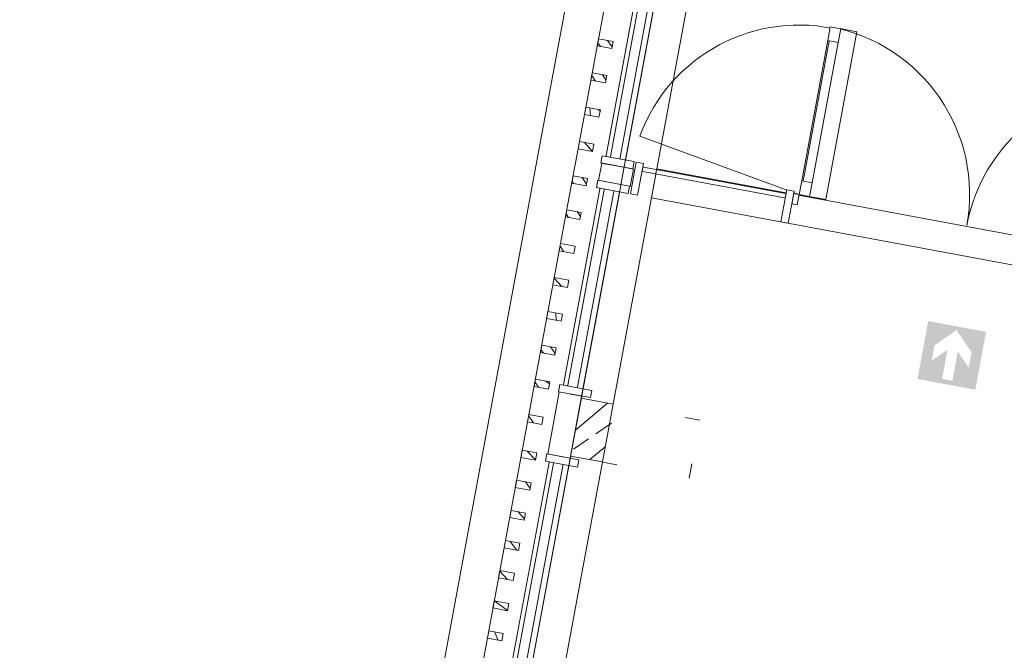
# Model space of a CAD drawing. Header units: metres. Extents: x 0 to 60282398, y -11592309 to 5708004.
# Tile 43 of 136: x 32353338.38 to 32353345.07, y 5707922.8 to 5707927.08. Entities that reach past the tile are written whole.
import ezdxf

# ---------------------------------------------------------------- set-up
doc = ezdxf.new("R2010")
doc.units = ezdxf.units.M
doc.header["$LTSCALE"] = 0.75
doc.set_wipeout_variables(frame=1)
doc.linetypes.add('10417023$0$#9_Achse', pattern=[1.6, 0.00254, -1.59746])
doc.layers.get('0').update_dxf_attribs({"linetype": 'CONTINUOUS'})
for name, color, linetype, lineweight in [('10417023$0$#9_002_GES I Übersicht Erdgeschoss_1_101_Wand Aussen.A', 7, 'CONTINUOUS', 25), ('10417023$0$#9_002_GES I Übersicht Erdgeschoss_1_115_Außentüren', 7, 'CONTINUOUS', 25), ('10417023$0$#9_002_GES I Übersicht Erdgeschoss_1_607b_Brandschutz 1_100', 7, 'CONTINUOUS', 25), ('10417023$0$#9_002_GES I Übersicht Erdgeschoss_1_Neubau_101_Wand Aussen.A', 7, 'CONTINUOUS', 25), ('10417023$0$#9_002_GES I Übersicht Erdgeschoss_1_Neubau_102_Wand Innen.A', 7, 'CONTINUOUS', 25), ('10417023$0$#9_002_GES I Übersicht Erdgeschoss_1_Neubau_104_Decken.A', 7, 'CONTINUOUS', 25), ('10417023$0$#9_002_GES I Übersicht Erdgeschoss_1_Neubau_105_Unterzug.A', 7, 'CONTINUOUS', 25), ('10417023$0$#9_002_GES I Übersicht Erdgeschoss_1_Neubau_115_Außentüren', 7, 'CONTINUOUS', 25), ('10417023$0$#9_002_GES I Übersicht Erdgeschoss_1_Neubau_201_Aussenwandbekleidu', 7, 'CONTINUOUS', 25), ('10417023$0$Keine', 7, 'CONTINUOUS', 13)]:
    doc.layers.add(name, color=color, linetype=linetype, lineweight=lineweight)
pattern_1 = [(134.9999999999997, (0, 0), (0.1060660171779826, 0.1060660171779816), []), (134.9999999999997, (-0.03535533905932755, -0.0353553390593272), (0.1060660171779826, 0.1060660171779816), [])]

# ---------------------------------------------------------------- blocks, each defined once
blk = doc.blocks.new('10417023$0$#9_MKO_LP5_ARC_GES_UP_00_002_P_G_modell (3D)')
at = {"layer": '10417023$0$#9_002_GES I Übersicht Erdgeschoss_1_607b_Brandschutz 1_100', "linetype": 'Continuous', "lineweight": 0, "true_color": 0xff0000}
h = blk.add_hatch(color=1, dxfattribs=at)
h.paths.add_polyline_path([(-32353500.62184951, -5707795.959505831), (-32353500.62184951, -5707796.35950583), (-32353500.22184951, -5707796.35950583), (-32353500.22184951, -5707795.959505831)])
h.paths.add_polyline_path([(-32353500.42184951, -5707795.98450583), (-32353500.29387294, -5707796.113148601), (-32353500.29387294, -5707796.21949579), (-32353500.3863359, -5707796.126551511), (-32353500.3863359, -5707796.32755448), (-32353500.45736313, -5707796.32755448), (-32353500.45736313, -5707796.126551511), (-32353500.54982608, -5707796.21949579), (-32353500.54982608, -5707796.113148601)])
at = {"layer": '10417023$0$#9_002_GES I Übersicht Erdgeschoss_1_115_Außentüren', "color": 1, "linetype": 'Continuous', "lineweight": 13, "true_color": 0xff0000, "flags": 128}
blk.add_lwpolyline([(-32353501.57142614, -5707794.116031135), (-32353501.45695702, -5707794.116031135), (-32353501.45695702, -5707795.274895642), (-32353501.57142614, -5707795.274895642)], dxfattribs=at)
at = {"layer": '10417023$0$#9_002_GES I Übersicht Erdgeschoss_1_115_Außentüren', "color": 1, "linetype": 'Continuous', "lineweight": 13, "true_color": 0xff0000}
blk.add_arc((-32353501.64299652, -5707795.274646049), 1.150451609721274, 86.3106080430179, 170.3879586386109, dxfattribs=at)
at = {"layer": '10417023$0$#9_002_GES I Übersicht Erdgeschoss_1_Neubau_101_Wand Aussen.A', "color": 1, "linetype": 'Continuous', "lineweight": 18, "true_color": 0xff0000}
blk.add_line((-32353502.62381512, -5707797.304142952), (-32353502.62381512, -5707796.904204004), dxfattribs=at)
at = {"layer": '10417023$0$#9_002_GES I Übersicht Erdgeschoss_1_Neubau_101_Wand Aussen.A', "color": 1, "linetype": 'Continuous', "lineweight": 13, "true_color": 0xff0000}
blk.add_line((-32353502.6238152, -5707797.304143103), (-32353502.6238152, -5707802.804142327), dxfattribs=at)
at = {"layer": '10417023$0$#9_002_GES I Übersicht Erdgeschoss_1_Neubau_102_Wand Innen.A', "color": 1, "linetype": 'Continuous', "lineweight": 13, "true_color": 0xff0000}
for p, q in [((-32353498.73422769, -5707795.279576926), (-32353502.62381512, -5707795.279577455)), ((-32353502.62381512, -5707795.279577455), (-32353502.62381512, -5707795.479577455)), ((-32353502.62381512, -5707795.479577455), (-32353498.73422767, -5707795.479576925))]:
    blk.add_line(p, q, dxfattribs=at)
at = {"layer": '10417023$0$#9_002_GES I Übersicht Erdgeschoss_1_Neubau_104_Decken.A', "color": 1, "linetype": 'Continuous', "lineweight": 13, "true_color": 0xff0000, "flags": 128}
for points in [[(-32353502.88381506, -5707792.679515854), (-32353502.88381511, -5707803.129576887), (-32353502.84381653, -5707803.129576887), (-32353502.84381653, -5707809.004576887), (-32353499.08931621, -5707809.004576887), (-32353497.57443247, -5707809.004576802), (-32353497.57443247, -5707810.154576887), (-32353495.52481159, -5707810.154576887), (-32353495.52560609, -5707813.099577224), (-32353472.62422376, -5707813.099576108), (-32353472.62422743, -5707808.219546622), (-32353469.004228, -5707808.219576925), (-32353469.004228, -5707794.11457689), (-32353469.004228, -5707790.779532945), (-32353469.004228, -5707790.559532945), (-32353477.474228, -5707790.559532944), (-32353480.474228, -5707790.559532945), (-32353491.124228, -5707790.559532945), (-32353498.444228, -5707790.559532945), (-32353498.444228, -5707792.679576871)], [(-32353498.22421727, -5707790.559532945), (-32353502.84380439, -5707790.559532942), (-32353502.84380439, -5707813.099576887), (-32353495.47442851, -5707813.099576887), (-32353495.47442851, -5707809.05457689), (-32353482.84109309, -5707809.05457689), (-32353482.84357996, -5707813.099573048), (-32353472.62421726, -5707813.099573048), (-32353472.62421726, -5707811.259577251), (-32353472.62421726, -5707806.979589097), (-32353469.00380439, -5707806.979589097), (-32353469.00380439, -5707790.559532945)]]:
    blk.add_lwpolyline(points, close=True, dxfattribs=at)
at = {"layer": '10417023$0$#9_002_GES I Übersicht Erdgeschoss_1_Neubau_105_Unterzug.A', "color": 1, "linetype": '10417023$0$#9_Achse', "lineweight": 13, "true_color": 0xff0000}
for p, q in [((-32353502.02342233, -5707796.90457689), (-32353502.62381503, -5707796.90457689)), ((-32353502.62381503, -5707796.90457689), (-32353502.62381503, -5707797.30457689)), ((-32353502.02342233, -5707797.30457689), (-32353502.02342233, -5707796.90457689)), ((-32353502.62381503, -5707797.30457689), (-32353502.02342233, -5707797.30457689))]:
    blk.add_line(p, q, dxfattribs=at)
at = {"layer": '10417023$0$#9_002_GES I Übersicht Erdgeschoss_1_Neubau_115_Außentüren', "color": 1, "linetype": 'Continuous', "lineweight": 13, "true_color": 0xff0000}
blk.add_arc((-32353499.32452508, -5707795.274576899), 1.158156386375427, 90.00000018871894, 179.9999999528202, dxfattribs=at)
at = {"color": 1, "linetype": 'Continuous', "lineweight": 5, "true_color": 0xff0000}
blk.add_wipeout([(-32353502.97386374, -5707797.624576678), (-32353502.97386374, -5707795.374576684), (-32353503.43386374, -5707795.374576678), (-32353503.43386374, -5707797.624576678)], dxfattribs=at).dxf.layer = '10417023$0$#9_002_GES I Übersicht Erdgeschoss_1_Neubau_201_Aussenwandbekleidu'
at = {"layer": '10417023$0$#9_002_GES I Übersicht Erdgeschoss_1_Neubau_201_Aussenwandbekleidu', "linetype": 'Continuous', "lineweight": 5, "true_color": 0xff0000}
h = blk.add_hatch(dxfattribs=at)
h.set_pattern_fill('#9_METALL__STAHL_0001', color=1, style=0, pattern_type=2)
h.set_pattern_definition(pattern_1)
h.paths.add_polyline_path([(-32353503.17381512, -5707795.479916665), (-32353503.07381513, -5707795.479916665), (-32353503.07381513, -5707795.429916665), (-32353503.17381512, -5707795.429916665)])
h = blk.add_hatch(dxfattribs=at)
h.set_pattern_fill('#9_METALL__STAHL_0001', color=1, style=0, pattern_type=2)
h.set_pattern_definition(pattern_1)
h.paths.add_polyline_path([(-32353503.17381512, -5707795.71399428), (-32353503.07381513, -5707795.71399428), (-32353503.07381513, -5707795.663994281), (-32353503.17381512, -5707795.663994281)])
h = blk.add_hatch(dxfattribs=at)
h.set_pattern_fill('#9_METALL__STAHL_0001', color=1, style=0, pattern_type=2)
h.set_pattern_definition(pattern_1)
h.paths.add_polyline_path([(-32353503.17381512, -5707795.948071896), (-32353503.07381513, -5707795.948071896), (-32353503.07381513, -5707795.898071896), (-32353503.17381512, -5707795.898071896)])
h = blk.add_hatch(dxfattribs=at)
h.set_pattern_fill('#9_METALL__STAHL_0001', color=1, style=0, pattern_type=2)
h.set_pattern_definition(pattern_1)
h.paths.add_polyline_path([(-32353503.17381512, -5707796.182149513), (-32353503.07381513, -5707796.182149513), (-32353503.07381513, -5707796.132149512), (-32353503.17381512, -5707796.132149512)])
h = blk.add_hatch(dxfattribs=at)
h.set_pattern_fill('#9_METALL__STAHL_0001', color=1, style=0, pattern_type=2)
h.set_pattern_definition(pattern_1)
h.paths.add_polyline_path([(-32353503.17381512, -5707796.416227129), (-32353503.07381513, -5707796.416227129), (-32353503.07381513, -5707796.366227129), (-32353503.17381512, -5707796.366227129)])
h = blk.add_hatch(dxfattribs=at)
h.set_pattern_fill('#9_METALL__STAHL_0001', color=1, style=0, pattern_type=2)
h.set_pattern_definition(pattern_1)
h.paths.add_polyline_path([(-32353503.17381512, -5707796.650502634), (-32353503.07381513, -5707796.650502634), (-32353503.07381513, -5707796.600502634), (-32353503.17381512, -5707796.600502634)])
h = blk.add_hatch(dxfattribs=at)
h.set_pattern_fill('#9_METALL__STAHL_0001', color=1, style=0, pattern_type=2)
h.set_pattern_definition(pattern_1)
h.paths.add_polyline_path([(-32353503.17381512, -5707796.884382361), (-32353503.07381513, -5707796.884382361), (-32353503.07381513, -5707796.834382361), (-32353503.17381512, -5707796.834382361)])
h = blk.add_hatch(dxfattribs=at)
h.set_pattern_fill('#9_METALL__STAHL_0001', color=1, style=0, pattern_type=2)
h.set_pattern_definition(pattern_1)
h.paths.add_polyline_path([(-32353503.17381512, -5707797.129317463), (-32353503.07381513, -5707797.129317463), (-32353503.07381513, -5707797.079317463), (-32353503.17381512, -5707797.079317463)])
h = blk.add_hatch(dxfattribs=at)
h.set_pattern_fill('#9_METALL__STAHL_0001', color=1, style=0, pattern_type=2)
h.set_pattern_definition(pattern_1)
h.paths.add_polyline_path([(-32353503.17381512, -5707797.374316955), (-32353503.07381513, -5707797.374316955), (-32353503.07381513, -5707797.324316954), (-32353503.17381512, -5707797.324316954)])
h = blk.add_hatch(dxfattribs=at)
h.set_pattern_fill('#9_METALL__STAHL_0001', color=1, style=0, pattern_type=2)
h.set_pattern_definition(pattern_1)
h.paths.add_polyline_path([(-32353503.17381512, -5707797.582500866), (-32353503.07381513, -5707797.582500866), (-32353503.07381513, -5707797.532500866), (-32353503.17381512, -5707797.532500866)])
at = {"layer": '10417023$0$#9_002_GES I Übersicht Erdgeschoss_1_Neubau_201_Aussenwandbekleidu', "color": 1, "linetype": 'Continuous', "lineweight": 13, "true_color": 0xff0000}
for p, q in [((-32353503.43386374, -5707795.374576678), (-32353503.43386374, -5707797.624576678)), ((-32353502.97386374, -5707797.624576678), (-32353502.97386374, -5707795.374576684))]:
    blk.add_line(p, q, dxfattribs=at)
at = {"layer": '10417023$0$#9_002_GES I Übersicht Erdgeschoss_1_Neubau_201_Aussenwandbekleidu', "color": 1, "linetype": 'Continuous', "lineweight": 13, "true_color": 0xff0000, "flags": 128}
for points in [[(-32353503.17381512, -5707795.479916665), (-32353503.07381513, -5707795.479916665), (-32353503.07381513, -5707795.429916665), (-32353503.17381512, -5707795.429916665)], [(-32353503.17381512, -5707795.71399428), (-32353503.07381513, -5707795.71399428), (-32353503.07381513, -5707795.663994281), (-32353503.17381512, -5707795.663994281)], [(-32353503.17381512, -5707795.948071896), (-32353503.07381513, -5707795.948071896), (-32353503.07381513, -5707795.898071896), (-32353503.17381512, -5707795.898071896)], [(-32353503.17381512, -5707796.182149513), (-32353503.07381513, -5707796.182149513), (-32353503.07381513, -5707796.132149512), (-32353503.17381512, -5707796.132149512)], [(-32353503.17381512, -5707796.416227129), (-32353503.07381513, -5707796.416227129), (-32353503.07381513, -5707796.366227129), (-32353503.17381512, -5707796.366227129)], [(-32353503.17381512, -5707796.650502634), (-32353503.07381513, -5707796.650502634), (-32353503.07381513, -5707796.600502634), (-32353503.17381512, -5707796.600502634)], [(-32353503.17381512, -5707796.884382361), (-32353503.07381513, -5707796.884382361), (-32353503.07381513, -5707796.834382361), (-32353503.17381512, -5707796.834382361)], [(-32353503.17381512, -5707797.129317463), (-32353503.07381513, -5707797.129317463), (-32353503.07381513, -5707797.079317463), (-32353503.17381512, -5707797.079317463)], [(-32353503.17381512, -5707797.374316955), (-32353503.07381513, -5707797.374316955), (-32353503.07381513, -5707797.324316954), (-32353503.17381512, -5707797.324316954)], [(-32353503.17381512, -5707797.582500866), (-32353503.07381513, -5707797.582500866), (-32353503.07381513, -5707797.532500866), (-32353503.17381512, -5707797.532500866)]]:
    blk.add_lwpolyline(points, close=True, dxfattribs=at)
at = {"color": 1, "linetype": 'Continuous', "lineweight": 5, "true_color": 0xff0000}
for points, layer in [([(-32353502.99875633, -5707796.889417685), (-32353502.99875874, -5707797.319426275), (-32353502.928758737, -5707797.319426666), (-32353502.928756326, -5707796.889418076)], '10417023$0$#9_002_GES I Übersicht Erdgeschoss_1_115_Außentüren'), ([(-32353502.973863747, -5707795.374576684), (-32353502.973863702, -5707793.829515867), (-32353503.433863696, -5707793.829515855), (-32353503.433863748, -5707795.374576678)], '10417023$0$#9_002_GES I Übersicht Erdgeschoss_1_Neubau_201_Aussenwandbekleidu'), ([(-32353502.97386374, -5707800.726996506), (-32353502.97386374, -5707797.624576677), (-32353503.43386374, -5707797.624576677), (-32353503.43386374, -5707800.726996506)], '10417023$0$#9_002_GES I Übersicht Erdgeschoss_1_Neubau_201_Aussenwandbekleidu')]:
    blk.add_wipeout(points, dxfattribs=at).dxf.layer = layer
at = {"layer": '10417023$0$#9_002_GES I Übersicht Erdgeschoss_1_Neubau_201_Aussenwandbekleidu', "linetype": 'Continuous', "lineweight": 5, "true_color": 0xff0000}
h = blk.add_hatch(dxfattribs=at)
h.set_pattern_fill('#9_METALL__STAHL_0001', color=1, style=0, pattern_type=2)
h.set_pattern_definition(pattern_1)
h.paths.add_polyline_path([(-32353503.17381512, -5707794.533043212), (-32353503.07381513, -5707794.533043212), (-32353503.07381513, -5707794.483043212), (-32353503.17381512, -5707794.483043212)])
h = blk.add_hatch(dxfattribs=at)
h.set_pattern_fill('#9_METALL__STAHL_0001', color=1, style=0, pattern_type=2)
h.set_pattern_definition(pattern_1)
h.paths.add_polyline_path([(-32353503.17381512, -5707794.769761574), (-32353503.07381513, -5707794.769761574), (-32353503.07381513, -5707794.719761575), (-32353503.17381512, -5707794.719761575)])
h = blk.add_hatch(dxfattribs=at)
h.set_pattern_fill('#9_METALL__STAHL_0001', color=1, style=0, pattern_type=2)
h.set_pattern_definition(pattern_1)
h.paths.add_polyline_path([(-32353503.17381512, -5707795.006479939), (-32353503.07381513, -5707795.006479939), (-32353503.07381513, -5707794.956479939), (-32353503.17381512, -5707794.956479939)])
h = blk.add_hatch(dxfattribs=at)
h.set_pattern_fill('#9_METALL__STAHL_0001', color=1, style=0, pattern_type=2)
h.set_pattern_definition(pattern_1)
h.paths.add_polyline_path([(-32353503.17381512, -5707795.243198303), (-32353503.07381513, -5707795.243198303), (-32353503.07381513, -5707795.193198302), (-32353503.17381512, -5707795.193198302)])
h = blk.add_hatch(dxfattribs=at)
h.set_pattern_fill('#9_METALL__STAHL_0001', color=1, style=0, pattern_type=2)
h.set_pattern_definition(pattern_1)
h.paths.add_polyline_path([(-32353503.17381512, -5707797.790582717), (-32353503.07381513, -5707797.790582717), (-32353503.07381513, -5707797.740582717), (-32353503.17381512, -5707797.740582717)])
h = blk.add_hatch(dxfattribs=at)
h.set_pattern_fill('#9_METALL__STAHL_0001', color=1, style=0, pattern_type=2)
h.set_pattern_definition(pattern_1)
h.paths.add_polyline_path([(-32353503.17381512, -5707797.998664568), (-32353503.07381513, -5707797.998664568), (-32353503.07381513, -5707797.948664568), (-32353503.17381512, -5707797.948664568)])
h = blk.add_hatch(dxfattribs=at)
h.set_pattern_fill('#9_METALL__STAHL_0001', color=1, style=0, pattern_type=2)
h.set_pattern_definition(pattern_1)
h.paths.add_polyline_path([(-32353503.17381512, -5707798.206746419), (-32353503.07381513, -5707798.206746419), (-32353503.07381513, -5707798.156746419), (-32353503.17381512, -5707798.156746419)])
h = blk.add_hatch(dxfattribs=at)
h.set_pattern_fill('#9_METALL__STAHL_0001', color=1, style=0, pattern_type=2)
h.set_pattern_definition(pattern_1)
h.paths.add_polyline_path([(-32353503.17381512, -5707798.414828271), (-32353503.07381513, -5707798.414828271), (-32353503.07381513, -5707798.364828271), (-32353503.17381512, -5707798.364828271)])
h = blk.add_hatch(dxfattribs=at)
h.set_pattern_fill('#9_METALL__STAHL_0001', color=1, style=0, pattern_type=2)
h.set_pattern_definition(pattern_1)
h.paths.add_polyline_path([(-32353503.17381512, -5707798.622910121), (-32353503.07381513, -5707798.622910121), (-32353503.07381513, -5707798.572910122), (-32353503.17381512, -5707798.572910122)])
at = {"layer": '10417023$0$#9_002_GES I Übersicht Erdgeschoss_1_101_Wand Aussen.A', "color": 1, "linetype": 'Continuous', "lineweight": 13, "true_color": 0xff0000}
blk.add_line((-32353503.17381512, -5707792.519569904), (-32353503.17381512, -5707809.164477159), dxfattribs=at)
at = {"layer": '10417023$0$#9_002_GES I Übersicht Erdgeschoss_1_115_Außentüren', "color": 1, "linetype": 'Continuous', "lineweight": 13, "true_color": 0xff0000}
blk.add_line((-32353502.99875861, -5707797.319426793), (-32353502.99875573, -5707796.889417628), dxfattribs=at)
at = {"layer": '10417023$0$#9_002_GES I Übersicht Erdgeschoss_1_Neubau_201_Aussenwandbekleidu', "color": 1, "linetype": 'Continuous', "lineweight": 13, "true_color": 0xff0000}
for p, q in [((-32353503.43386369, -5707793.829515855), (-32353503.43386374, -5707795.374576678)), ((-32353502.97386374, -5707795.374576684), (-32353502.97386369, -5707793.829515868)), ((-32353503.43386374, -5707797.624576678), (-32353503.43386374, -5707800.726996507)), ((-32353502.97386374, -5707800.726996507), (-32353502.97386374, -5707797.624576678))]:
    blk.add_line(p, q, dxfattribs=at)
at = {"layer": '10417023$0$#9_002_GES I Übersicht Erdgeschoss_1_Neubau_201_Aussenwandbekleidu', "color": 1, "linetype": 'Continuous', "lineweight": 13, "true_color": 0xff0000, "flags": 128}
for points in [[(-32353503.17381512, -5707794.533043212), (-32353503.07381513, -5707794.533043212), (-32353503.07381513, -5707794.483043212), (-32353503.17381512, -5707794.483043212)], [(-32353503.17381512, -5707794.769761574), (-32353503.07381513, -5707794.769761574), (-32353503.07381513, -5707794.719761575), (-32353503.17381512, -5707794.719761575)], [(-32353503.17381512, -5707795.006479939), (-32353503.07381513, -5707795.006479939), (-32353503.07381513, -5707794.956479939), (-32353503.17381512, -5707794.956479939)], [(-32353503.17381512, -5707795.243198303), (-32353503.07381513, -5707795.243198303), (-32353503.07381513, -5707795.193198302), (-32353503.17381512, -5707795.193198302)], [(-32353503.17381512, -5707797.790582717), (-32353503.07381513, -5707797.790582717), (-32353503.07381513, -5707797.740582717), (-32353503.17381512, -5707797.740582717)], [(-32353503.17381512, -5707797.998664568), (-32353503.07381513, -5707797.998664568), (-32353503.07381513, -5707797.948664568), (-32353503.17381512, -5707797.948664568)], [(-32353503.17381512, -5707798.206746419), (-32353503.07381513, -5707798.206746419), (-32353503.07381513, -5707798.156746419), (-32353503.17381512, -5707798.156746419)], [(-32353503.17381512, -5707798.414828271), (-32353503.07381513, -5707798.414828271), (-32353503.07381513, -5707798.364828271), (-32353503.17381512, -5707798.364828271)], [(-32353503.17381512, -5707798.622910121), (-32353503.07381513, -5707798.622910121), (-32353503.07381513, -5707798.572910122), (-32353503.17381512, -5707798.572910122)]]:
    blk.add_lwpolyline(points, close=True, dxfattribs=at)
at = {"color": 1, "linetype": 'Continuous', "lineweight": 5, "true_color": 0xff0000}
blk.add_wipeout([(-32353502.928756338, -5707796.889418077), (-32353502.92875874, -5707797.319426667), (-32353502.84375874, -5707797.319427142), (-32353502.843756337, -5707796.889418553)], dxfattribs=at).dxf.layer = '10417023$0$#9_002_GES I Übersicht Erdgeschoss_1_115_Außentüren'
at = {"layer": '10417023$0$#9_002_GES I Übersicht Erdgeschoss_1_115_Außentüren', "color": 1, "linetype": 'Continuous', "lineweight": 13, "true_color": 0xff0000}
for p, q in [((-32353502.92875564, -5707796.889417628), (-32353502.84375626, -5707796.889419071)), ((-32353502.84375626, -5707796.889419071), (-32353502.84375915, -5707797.319426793)), ((-32353502.84375915, -5707797.319426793), (-32353502.92875853, -5707797.319426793))]:
    blk.add_line(p, q, dxfattribs=at)
at = {"color": 1, "linetype": 'Continuous', "lineweight": 5, "true_color": 0xff0000}
blk.add_wipeout([(-32353502.9987475, -5707795.309578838), (-32353502.99874817, -5707795.429578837), (-32353502.92874817, -5707795.429579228), (-32353502.928747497, -5707795.309579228)], dxfattribs=at).dxf.layer = '10417023$0$#9_002_GES I Übersicht Erdgeschoss_1_115_Außentüren'
at = {"layer": '10417023$0$#9_002_GES I Übersicht Erdgeschoss_1_115_Außentüren', "color": 1, "linetype": 'Continuous', "lineweight": 13, "true_color": 0xff0000}
blk.add_line((-32353502.9987485, -5707795.429579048), (-32353502.99874706, -5707795.309578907), dxfattribs=at)
at = {"color": 1, "linetype": 'Continuous', "lineweight": 5, "true_color": 0xff0000}
for points in [[(-32353502.928747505, -5707795.309579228), (-32353502.928748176, -5707795.429579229), (-32353502.778748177, -5707795.429580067), (-32353502.77874751, -5707795.309580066)], [(-32353502.97875891, -5707797.349426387), (-32353502.978774, -5707800.049494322), (-32353502.948774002, -5707800.04949449), (-32353502.948758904, -5707797.349426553)]]:
    blk.add_wipeout(points, dxfattribs=at).dxf.layer = '10417023$0$#9_002_GES I Übersicht Erdgeschoss_1_115_Außentüren'
at = {"layer": '10417023$0$#9_002_GES I Übersicht Erdgeschoss_1_115_Außentüren', "color": 1, "linetype": 'Continuous', "lineweight": 13, "true_color": 0xff0000}
for p, q in [((-32353502.92874698, -5707795.309578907), (-32353502.7787468, -5707795.309580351)), ((-32353502.7787468, -5707795.309580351), (-32353502.77874825, -5707795.429580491)), ((-32353502.77874825, -5707795.429580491), (-32353502.92874843, -5707795.429579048))]:
    blk.add_line(p, q, dxfattribs=at)
at = {"layer": '10417023$0$#9_002_GES I Übersicht Erdgeschoss_1_115_Außentüren', "color": 1, "linetype": 'Continuous', "lineweight": 13, "true_color": 0xff0000, "flags": 128}
blk.add_lwpolyline([(-32353502.97875891, -5707797.349426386), (-32353502.9487589, -5707797.349426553), (-32353502.948774, -5707800.04949449), (-32353502.978774, -5707800.049494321)], close=True, dxfattribs=at)
at = {"color": 1, "linetype": 'Continuous', "lineweight": 5, "true_color": 0xff0000}
for points in [[(-32353502.978736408, -5707793.324203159), (-32353502.978747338, -5707795.279578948), (-32353502.94874734, -5707795.279579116), (-32353502.94873641, -5707793.324203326)], [(-32353502.97874834, -5707795.45957895), (-32353502.978756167, -5707796.859417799), (-32353502.94875617, -5707796.859417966), (-32353502.94874834, -5707795.459579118)], [(-32353503.003759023, -5707797.369426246), (-32353502.78375902, -5707797.369427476), (-32353502.783758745, -5707797.319427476), (-32353503.003758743, -5707797.319426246)]]:
    blk.add_wipeout(points, dxfattribs=at).dxf.layer = '10417023$0$#9_002_GES I Übersicht Erdgeschoss_1_115_Außentüren'
at = {"layer": '10417023$0$#9_002_GES I Übersicht Erdgeschoss_1_115_Außentüren', "color": 1, "linetype": 'Continuous', "lineweight": 13, "true_color": 0xff0000, "flags": 128}
for points in [[(-32353502.97873641, -5707793.32420316), (-32353502.94873641, -5707793.324203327), (-32353502.94874734, -5707795.279579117), (-32353502.97874734, -5707795.279578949)], [(-32353502.97874834, -5707795.459578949), (-32353502.94874834, -5707795.459579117), (-32353502.94875617, -5707796.859417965), (-32353502.97875617, -5707796.859417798)], [(-32353503.00375902, -5707797.369426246), (-32353503.00375874, -5707797.319426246), (-32353502.78375874, -5707797.319427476), (-32353502.78375902, -5707797.369427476)]]:
    blk.add_lwpolyline(points, close=True, dxfattribs=at)
at = {"layer": '10417023$0$#9_002_GES I Übersicht Erdgeschoss_1_Neubau_101_Wand Aussen.A', "color": 1, "linetype": 'Continuous', "lineweight": 18, "true_color": 0xff0000}
blk.add_line((-32353502.6238152, -5707797.304143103), (-32353502.84381545, -5707797.304143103), dxfattribs=at)
at = {"layer": '10417023$0$#9_002_GES I Übersicht Erdgeschoss_1_Neubau_101_Wand Aussen.A', "color": 1, "linetype": 'Continuous', "lineweight": 13, "true_color": 0xff0000}
for p, q in [((-32353502.6238152, -5707797.304143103), (-32353502.84381545, -5707797.304143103)), ((-32353502.84381545, -5707797.304143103), (-32353502.84381545, -5707802.804142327))]:
    blk.add_line(p, q, dxfattribs=at)
at = {"color": 1, "linetype": 'Continuous', "lineweight": 5, "true_color": 0xff0000}
for points in [[(-32353503.0037475, -5707795.30957881), (-32353502.783747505, -5707795.309580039), (-32353502.78374722, -5707795.259580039), (-32353503.003747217, -5707795.25957881)], [(-32353503.003748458, -5707795.479578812), (-32353502.783748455, -5707795.479580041), (-32353502.783748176, -5707795.429580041), (-32353503.003748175, -5707795.429578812)], [(-32353503.00375633, -5707796.889417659), (-32353502.783756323, -5707796.889418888), (-32353502.783756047, -5707796.839418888), (-32353503.003756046, -5707796.839417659)]]:
    blk.add_wipeout(points, dxfattribs=at).dxf.layer = '10417023$0$#9_002_GES I Übersicht Erdgeschoss_1_115_Außentüren'
at = {"layer": '10417023$0$#9_002_GES I Übersicht Erdgeschoss_1_Neubau_101_Wand Aussen.A', "linetype": 'Continuous', "lineweight": 5, "true_color": 0xff0000}
h = blk.add_hatch(dxfattribs=at)
h.set_pattern_fill('#9_BETON__STAHLBETON_0001', color=1, style=0, pattern_type=2)
h.set_pattern_definition([(44.99999999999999, (0, 0), (-0.1697056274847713, 0.1697056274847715), []), (44.99999999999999, (-0.08485281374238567, 0.08485281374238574), (-0.1697056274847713, 0.1697056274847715), [0.18, -0.05999999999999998])])
h.paths.add_polyline_path([(-32353502.84381513, -5707797.304142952), (-32353502.62381509, -5707797.304142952), (-32353502.62381509, -5707796.904203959), (-32353502.84381513, -5707796.904203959)])
at = {"layer": '10417023$0$#9_002_GES I Übersicht Erdgeschoss_1_101_Wand Aussen.A', "color": 1, "linetype": 'Continuous', "lineweight": 13, "true_color": 0xff0000}
blk.add_line((-32353502.84381513, -5707809.164477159), (-32353502.84381513, -5707792.519569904), dxfattribs=at)
at = {"layer": '10417023$0$#9_002_GES I Übersicht Erdgeschoss_1_115_Außentüren', "color": 1, "linetype": 'Continuous', "lineweight": 13, "true_color": 0xff0000}
blk.add_line((-32353502.7772969, -5707795.082548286), (-32353501.64299652, -5707795.274646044), dxfattribs=at)
at = {"layer": '10417023$0$#9_002_GES I Übersicht Erdgeschoss_1_115_Außentüren', "color": 1, "linetype": 'Continuous', "lineweight": 13, "true_color": 0xff0000, "flags": 128}
for points in [[(-32353503.0037475, -5707795.30957881), (-32353503.00374722, -5707795.25957881), (-32353502.78374722, -5707795.259580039), (-32353502.78374751, -5707795.309580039)], [(-32353503.00374845, -5707795.47957881), (-32353503.00374817, -5707795.42957881), (-32353502.78374817, -5707795.429580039), (-32353502.78374846, -5707795.479580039)], [(-32353503.00375633, -5707796.889417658), (-32353503.00375605, -5707796.839417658), (-32353502.78375605, -5707796.839418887), (-32353502.78375633, -5707796.889418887)]]:
    blk.add_lwpolyline(points, close=True, dxfattribs=at)
at = {"layer": '10417023$0$#9_002_GES I Übersicht Erdgeschoss_1_Neubau_101_Wand Aussen.A', "color": 1, "linetype": 'Continuous', "lineweight": 13, "true_color": 0xff0000}
for p in [(-32353502.84381545, -5707793.279204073), (-32353502.6238152, -5707796.904203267)]:
    blk.add_line(p, (-32353502.84381545, -5707796.904203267), dxfattribs=at)
at = {"layer": '10417023$0$#9_002_GES I Übersicht Erdgeschoss_1_Neubau_101_Wand Aussen.A', "color": 1, "linetype": 'Continuous', "lineweight": 18, "true_color": 0xff0000}
for p, q in [((-32353502.6238152, -5707796.904203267), (-32353502.84381545, -5707796.904203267)), ((-32353502.84381513, -5707796.904204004), (-32353502.84381513, -5707797.304142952))]:
    blk.add_line(p, q, dxfattribs=at)
at = {"color": 1, "linetype": 'Continuous', "lineweight": 5, "true_color": 0xff0000}
for points in [[(-32353501.568837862, -5707795.180576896), (-32353501.568837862, -5707794.210420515), (-32353501.64083786, -5707794.210420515), (-32353501.64083786, -5707795.180576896)], [(-32353502.738818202, -5707795.284576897), (-32353502.738818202, -5707795.314576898), (-32353501.70883785, -5707795.314576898), (-32353501.70883785, -5707795.284576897)]]:
    blk.add_wipeout(points, dxfattribs=at).dxf.layer = '10417023$0$#9_002_GES I Übersicht Erdgeschoss_1_Neubau_115_Außentüren'
at = {"layer": '10417023$0$#9_002_GES I Übersicht Erdgeschoss_1_Neubau_101_Wand Aussen.A', "color": 1, "linetype": 'Continuous', "lineweight": 13, "true_color": 0xff0000}
blk.add_line((-32353502.6238152, -5707793.279204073), (-32353502.6238152, -5707796.904203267), dxfattribs=at)
at = {"layer": '10417023$0$#9_002_GES I Übersicht Erdgeschoss_1_Neubau_115_Außentüren', "color": 1, "linetype": 'Continuous', "lineweight": 13, "true_color": 0xff0000}
for p, q in [((-32353501.64083729, -5707795.180576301), (-32353501.64083729, -5707794.210420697)), ((-32353501.63083728, -5707795.180576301), (-32353501.63083728, -5707794.210420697)), ((-32353501.56883778, -5707795.180576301), (-32353501.56883778, -5707794.210420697))]:
    blk.add_line(p, q, dxfattribs=at)
at = {"layer": '10417023$0$#9_002_GES I Übersicht Erdgeschoss_1_Neubau_115_Außentüren', "color": 1, "linetype": 'Continuous', "lineweight": 13, "true_color": 0xff0000, "flags": 128}
for points in [[(-32353501.56883786, -5707795.180576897), (-32353501.56883786, -5707794.210420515), (-32353501.64083786, -5707794.210420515), (-32353501.64083786, -5707795.180576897)], [(-32353502.73881821, -5707795.284576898), (-32353502.73881821, -5707795.314576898), (-32353501.70883786, -5707795.314576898), (-32353501.70883786, -5707795.284576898)]]:
    blk.add_lwpolyline(points, close=True, dxfattribs=at)
at = {"layer": '10417023$0$#9_002_GES I Übersicht Erdgeschoss_1_Neubau_115_Außentüren', "color": 1, "linetype": 'Continuous', "lineweight": 13, "true_color": 0xff0000}
blk.add_arc((-32353501.64083787, -5707795.2745769), 1.158156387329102, 9.435947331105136e-08, 89.99999981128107, dxfattribs=at)
at = {"color": 1, "linetype": 'Continuous', "lineweight": 5, "true_color": 0xff0000}
for points in [[(-32353501.568837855, -5707794.210420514), (-32353501.568837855, -5707794.116420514), (-32353501.640837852, -5707794.116420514), (-32353501.640837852, -5707794.210420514)], [(-32353501.568837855, -5707795.274576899), (-32353501.568837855, -5707795.180576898), (-32353501.640837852, -5707795.180576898), (-32353501.640837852, -5707795.274576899)], [(-32353502.76881821, -5707795.259576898), (-32353502.76881821, -5707795.479576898), (-32353502.718818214, -5707795.479576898), (-32353502.718818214, -5707795.259576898)]]:
    blk.add_wipeout(points, dxfattribs=at).dxf.layer = '10417023$0$#9_002_GES I Übersicht Erdgeschoss_1_Neubau_115_Außentüren'
at = {"layer": '10417023$0$#9_002_GES I Übersicht Erdgeschoss_1_Neubau_115_Außentüren', "color": 1, "linetype": 'Continuous', "lineweight": 13, "true_color": 0xff0000, "flags": 128}
for points in [[(-32353501.56883786, -5707794.210420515), (-32353501.56883786, -5707794.116420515), (-32353501.64083786, -5707794.116420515), (-32353501.64083786, -5707794.210420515)], [(-32353501.56883786, -5707795.274576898), (-32353501.56883786, -5707795.180576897), (-32353501.64083786, -5707795.180576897), (-32353501.64083786, -5707795.274576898)], [(-32353502.76881821, -5707795.259576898), (-32353502.71881821, -5707795.259576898), (-32353502.71881821, -5707795.479576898), (-32353502.76881821, -5707795.479576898)]]:
    blk.add_lwpolyline(points, close=True, dxfattribs=at)
at = {"color": 1, "linetype": 'Continuous', "lineweight": 5, "true_color": 0xff0000}
blk.add_wipeout([(-32353501.678837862, -5707795.3465768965), (-32353501.640837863, -5707795.3465768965), (-32353501.640837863, -5707795.274576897), (-32353501.678837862, -5707795.274576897)], dxfattribs=at).dxf.layer = '10417023$0$#9_002_GES I Übersicht Erdgeschoss_1_Neubau_115_Außentüren'
at = {"layer": '10417023$0$#9_002_GES I Übersicht Erdgeschoss_1_Neubau_115_Außentüren', "color": 1, "linetype": 'Continuous', "lineweight": 13, "true_color": 0xff0000, "flags": 128}
blk.add_lwpolyline([(-32353501.67883787, -5707795.346576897), (-32353501.64083786, -5707795.346576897), (-32353501.64083786, -5707795.274576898), (-32353501.67883787, -5707795.274576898)], close=True, dxfattribs=at)
at = {"color": 1, "linetype": 'Continuous', "lineweight": 5, "true_color": 0xff0000}
blk.add_wipeout([(-32353501.678837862, -5707795.259576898), (-32353501.72883786, -5707795.259576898), (-32353501.72883786, -5707795.479576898), (-32353501.678837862, -5707795.479576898)], dxfattribs=at).dxf.layer = '10417023$0$#9_002_GES I Übersicht Erdgeschoss_1_Neubau_115_Außentüren'
at = {"layer": '10417023$0$#9_002_GES I Übersicht Erdgeschoss_1_Neubau_115_Außentüren', "color": 1, "linetype": 'Continuous', "lineweight": 13, "true_color": 0xff0000, "flags": 128}
blk.add_lwpolyline([(-32353501.67883786, -5707795.259576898), (-32353501.72883786, -5707795.259576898), (-32353501.72883786, -5707795.479576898), (-32353501.67883786, -5707795.479576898)], close=True, dxfattribs=at)
blk = doc.blocks.new('10417023$0$2_MKO_LP5_LAN_GES_UP_00_002_V_A (3D)')
at = {"layer": '10417023$0$Keine'}
blk.add_blockref('10417023$0$#9_MKO_LP5_ARC_GES_UP_00_002_P_G_modell (3D)', (0, 0), dxfattribs=at)
blk = doc.blocks.new('10417023')
at = {"layer": '10417023$0$Keine', "rotation": 349.4819372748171}
blk.add_blockref('10417023$0$2_MKO_LP5_LAN_GES_UP_00_002_V_A (3D)', (65205154.93137175, 5413829.557758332), dxfattribs=at)

msp = doc.modelspace()

# ---------------------------------------------------------------- block references
msp.add_blockref('10417023', (0, 0))

doc.saveas('drawing.dxf')
